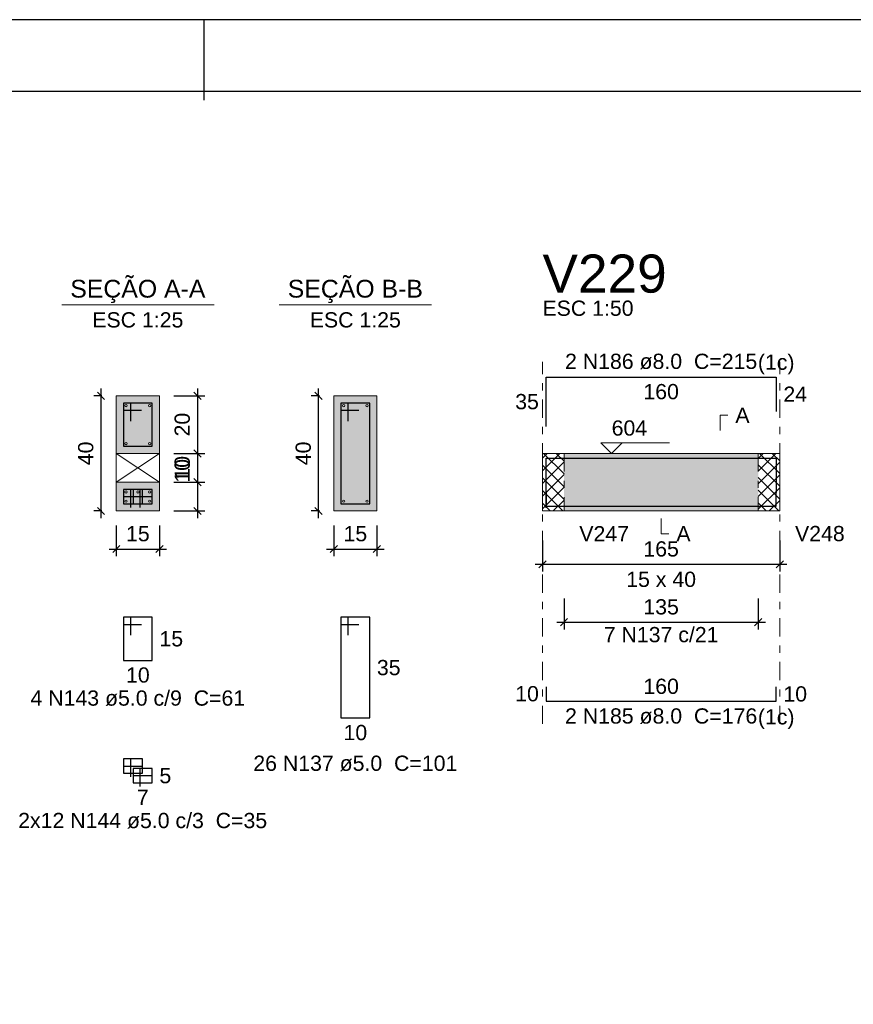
# Model space of a CAD drawing. Header units: millimetres. Extents: x 0 to 119, y 0 to 84.
# Tile 19 of 24: x 61 to 72, y 70 to 84. Entities that reach past the tile are written whole.
import ezdxf

# ---------------------------------------------------------------- set-up
doc = ezdxf.new("R2010")
doc.units = ezdxf.units.MM
doc.header["$MEASUREMENT"] = 0
doc.linetypes.add('DASHDOT', pattern=[2.54, 1.27, -0.635, 0, -0.635])
doc.linetypes.add('NULL', pattern=[0])
doc.layers.get('0').update_dxf_attribs({"lineweight": 18})
for name, color, linetype, lineweight in [('Descrição da armadura', 7, 'Continuous', 0), ('DT-Barras na forma', 2, 'Continuous', 30), ('DT-Barras no corte', 5, 'Continuous', 5), ('DT-Barras rebatidas', 2, 'Continuous', 30), ('DT-Cotas', 9, 'Continuous', 5), ('DT-Forma', 5, 'Continuous', 5), ('DT-Hachura forma vigas', 254, 'Continuous', 5), ('DT-Hachura intersecção vigas', 9, 'Continuous', 5), ('DT-Hachura seção vigas', 254, 'Continuous', 5), ('DT-Pontilhado', 9, 'DASHDOT', 5), ('DT-Textos', 7, 'Continuous', 5), ('DT-Título', 3, 'Continuous', 20), ('Textos armaduras', 7, 'Continuous', 0)]:
    doc.layers.add(name, color=color, linetype=linetype, lineweight=lineweight)
doc.layers.add('SEDUC_MARF', color=1, linetype='Continuous')
doc.layers.add('SEDUC_MARGG', color=7, linetype='Continuous')
doc.styles.add('Arial', font='txt')
doc.dimstyles.new('UM_25.000000', dxfattribs={"dimtxt": 0.18, "dimasz": 0.1, "dimexe": 0.1, "dimexo": 0.2, "dimgap": 0, "dimtad": 1, "dimtih": 1, "dimtoh": 1, "dimdec": 1, "dimlfac": 25, "dimzin": 0, "dimdsep": 46, "dimtxsty": 'Standard', "dimcen": 0.09, "dimdle": 0.1, "dimadec": 1, "dimazin": 2, "dimtfac": 1, "dimtdec": 4, "dimtofl": 0, "dimtmove": 0, "dimatfit": 3, "dimfxl": 1, "dimtolj": 1, "dimarcsym": 0})
doc.dimstyles.new('UM_50.000000', dxfattribs={"dimtxt": 0.18, "dimasz": 0.1, "dimexe": 0.1, "dimexo": 0.2, "dimgap": 0, "dimtad": 1, "dimtih": 1, "dimtoh": 1, "dimdec": 1, "dimlfac": 50, "dimzin": 0, "dimdsep": 46, "dimtxsty": 'Standard', "dimcen": 0.09, "dimdle": 0.1, "dimadec": 1, "dimazin": 2, "dimtfac": 1, "dimtdec": 4, "dimtofl": 0, "dimtmove": 0, "dimatfit": 3, "dimfxl": 1, "dimtolj": 1, "dimarcsym": 0})

# ---------------------------------------------------------------- blocks, each defined once
blk = doc.blocks.new('_Oblique')
at = {"color": 0, "linetype": 'ByBlock', "lineweight": -2}
blk.add_line((-0.5, -0.5), (0.5, 0.5), dxfattribs=at)
blk = doc.blocks.new('*D215')
at = {"layer": 'Defpoints', "color": 0}
for p in [(61.97, 78.872), (62.182, 78.872), (62.182, 77.272)]:
    blk.add_point(p, dxfattribs=at)
at = {"layer": 'DT-Cotas', "color": 0, "lineweight": -2}
for p, q in [((61.97, 77.172), (61.97, 78.972)), ((61.982, 78.872), (61.87, 78.872)), ((61.982, 77.272), (61.87, 77.272))]:
    blk.add_line(p, q, dxfattribs=at)
at = {"layer": 'DT-Cotas', "color": 0, "lineweight": -2, "xscale": 0.1, "yscale": 0.1, "zscale": 0.1}
for p, rotation in [((61.97, 78.872), 90), ((61.97, 77.272), 270)]:
    blk.add_blockref('_Oblique', p, dxfattribs=dict(at, rotation=rotation))
at = {"layer": 'DT-Cotas', "color": 7, "insert": (61.758, 78.072), "char_height": 0.2118, "attachment_point": 5, "rotation": 90, "style": 'Arial'}
blk.add_mtext('\\A1;40', dxfattribs=at)
blk = doc.blocks.new('*D216')
at = {"layer": 'Defpoints', "color": 0}
for p in [(62.182, 77.272), (62.782, 77.272), (62.782, 76.743)]:
    blk.add_point(p, dxfattribs=at)
at = {"layer": 'DT-Cotas', "color": 0, "lineweight": -2}
for p, q in [((62.182, 77.072), (62.182, 76.643)), ((62.782, 77.072), (62.782, 76.643)), ((62.082, 76.743), (62.882, 76.743))]:
    blk.add_line(p, q, dxfattribs=at)
at = {"layer": 'DT-Cotas', "color": 0, "lineweight": -2, "xscale": 0.1, "yscale": 0.1, "zscale": 0.1, "rotation": 180}
blk.add_blockref('_Oblique', (62.182, 76.743), dxfattribs=at)
at = {"layer": 'DT-Cotas', "color": 0, "lineweight": -2, "xscale": 0.1, "yscale": 0.1, "zscale": 0.1}
blk.add_blockref('_Oblique', (62.782, 76.743), dxfattribs=at)
at = {"layer": 'DT-Cotas', "color": 7, "insert": (62.482, 76.955), "char_height": 0.2118, "attachment_point": 5, "rotation": 0.0057, "style": 'Arial'}
blk.add_mtext('\\A1;15', dxfattribs=at)
blk = doc.blocks.new('*D217')
at = {"layer": 'Defpoints', "color": 0}
for p in [(62.782, 78.872), (62.782, 78.072), (63.312, 78.072)]:
    blk.add_point(p, dxfattribs=at)
at = {"layer": 'DT-Cotas', "color": 0, "lineweight": -2}
for p, q in [((63.312, 78.972), (63.312, 77.972)), ((62.982, 78.872), (63.412, 78.872)), ((62.982, 78.072), (63.412, 78.072))]:
    blk.add_line(p, q, dxfattribs=at)
at = {"layer": 'DT-Cotas', "color": 0, "lineweight": -2, "xscale": 0.1, "yscale": 0.1, "zscale": 0.1}
for p, rotation in [((63.312, 78.872), 90), ((63.312, 78.072), 270)]:
    blk.add_blockref('_Oblique', p, dxfattribs=dict(at, rotation=rotation))
at = {"layer": 'DT-Cotas', "color": 7, "insert": (63.1, 78.472), "char_height": 0.2118, "attachment_point": 5, "rotation": 90, "style": 'Arial'}
blk.add_mtext('\\A1;20', dxfattribs=at)
blk = doc.blocks.new('*D218')
at = {"layer": 'Defpoints', "color": 0}
for p in [(62.782, 78.072), (62.782, 77.672), (63.312, 77.672)]:
    blk.add_point(p, dxfattribs=at)
at = {"layer": 'DT-Cotas', "color": 0, "lineweight": -2}
for p, q in [((63.312, 78.172), (63.312, 77.572)), ((62.982, 78.072), (63.412, 78.072)), ((62.982, 77.672), (63.412, 77.672))]:
    blk.add_line(p, q, dxfattribs=at)
at = {"layer": 'DT-Cotas', "color": 0, "lineweight": -2, "xscale": 0.1, "yscale": 0.1, "zscale": 0.1}
for p, rotation in [((63.312, 78.072), 90), ((63.312, 77.672), 270)]:
    blk.add_blockref('_Oblique', p, dxfattribs=dict(at, rotation=rotation))
at = {"layer": 'DT-Cotas', "color": 7, "insert": (63.1, 77.872), "char_height": 0.2118, "attachment_point": 5, "rotation": 90, "style": 'Arial'}
blk.add_mtext('\\A1;10', dxfattribs=at)
blk = doc.blocks.new('*D219')
at = {"layer": 'Defpoints', "color": 0}
for p in [(62.782, 77.672), (62.782, 77.272), (63.312, 77.272)]:
    blk.add_point(p, dxfattribs=at)
at = {"layer": 'DT-Cotas', "color": 0, "lineweight": -2}
for p, q in [((63.312, 77.772), (63.312, 77.172)), ((62.982, 77.672), (63.412, 77.672)), ((62.982, 77.272), (63.412, 77.272))]:
    blk.add_line(p, q, dxfattribs=at)
at = {"layer": 'DT-Cotas', "color": 0, "lineweight": -2, "xscale": 0.1, "yscale": 0.1, "zscale": 0.1}
for p, rotation in [((63.312, 77.672), 90), ((63.312, 77.272), 270)]:
    blk.add_blockref('_Oblique', p, dxfattribs=dict(at, rotation=rotation))
at = {"layer": 'DT-Cotas', "color": 7, "insert": (63.1, 77.83), "char_height": 0.2118, "attachment_point": 5, "rotation": 90, "style": 'Arial'}
blk.add_mtext('\\A1;10', dxfattribs=at)
blk = doc.blocks.new('*D220')
at = {"layer": 'Defpoints', "color": 0}
for p in [(64.994, 78.872), (65.206, 78.872), (65.206, 77.272)]:
    blk.add_point(p, dxfattribs=at)
at = {"layer": 'DT-Cotas', "color": 0, "lineweight": -2}
for p, q in [((64.994, 77.172), (64.994, 78.972)), ((65.006, 78.872), (64.894, 78.872)), ((65.006, 77.272), (64.894, 77.272))]:
    blk.add_line(p, q, dxfattribs=at)
at = {"layer": 'DT-Cotas', "color": 0, "lineweight": -2, "xscale": 0.1, "yscale": 0.1, "zscale": 0.1}
for p, rotation in [((64.994, 78.872), 90), ((64.994, 77.272), 270)]:
    blk.add_blockref('_Oblique', p, dxfattribs=dict(at, rotation=rotation))
at = {"layer": 'DT-Cotas', "color": 7, "insert": (64.783, 78.072), "char_height": 0.2118, "attachment_point": 5, "rotation": 90, "style": 'Arial'}
blk.add_mtext('\\A1;40', dxfattribs=at)
blk = doc.blocks.new('*D221')
at = {"layer": 'Defpoints', "color": 0}
for p in [(65.206, 77.272), (65.806, 77.272), (65.806, 76.743)]:
    blk.add_point(p, dxfattribs=at)
at = {"layer": 'DT-Cotas', "color": 0, "lineweight": -2}
for p, q in [((65.206, 77.072), (65.206, 76.643)), ((65.806, 77.072), (65.806, 76.643)), ((65.106, 76.743), (65.906, 76.743))]:
    blk.add_line(p, q, dxfattribs=at)
at = {"layer": 'DT-Cotas', "color": 0, "lineweight": -2, "xscale": 0.1, "yscale": 0.1, "zscale": 0.1, "rotation": 180}
blk.add_blockref('_Oblique', (65.206, 76.743), dxfattribs=at)
at = {"layer": 'DT-Cotas', "color": 0, "lineweight": -2, "xscale": 0.1, "yscale": 0.1, "zscale": 0.1}
blk.add_blockref('_Oblique', (65.806, 76.743), dxfattribs=at)
at = {"layer": 'DT-Cotas', "color": 7, "insert": (65.506, 76.955), "char_height": 0.2118, "attachment_point": 5, "rotation": 0.0057, "style": 'Arial'}
blk.add_mtext('\\A1;15', dxfattribs=at)
blk = doc.blocks.new('*D227')
at = {"layer": 'Defpoints', "color": 0}
for p in [(68.108, 77.06), (71.408, 77.06), (71.408, 76.531)]:
    blk.add_point(p, dxfattribs=at)
at = {"layer": 'DT-Cotas', "color": 0, "lineweight": -2}
for p, q in [((68.108, 76.86), (68.108, 76.431)), ((71.408, 76.86), (71.408, 76.431)), ((68.008, 76.531), (71.508, 76.531))]:
    blk.add_line(p, q, dxfattribs=at)
at = {"layer": 'DT-Cotas', "color": 0, "lineweight": -2, "xscale": 0.1, "yscale": 0.1, "zscale": 0.1, "rotation": 180}
blk.add_blockref('_Oblique', (68.108, 76.531), dxfattribs=at)
at = {"layer": 'DT-Cotas', "color": 0, "lineweight": -2, "xscale": 0.1, "yscale": 0.1, "zscale": 0.1}
blk.add_blockref('_Oblique', (71.408, 76.531), dxfattribs=at)
at = {"layer": 'DT-Cotas', "color": 7, "insert": (69.758, 76.743), "char_height": 0.2118, "attachment_point": 5, "rotation": 0.0057, "style": 'Arial'}
blk.add_mtext('\\A1;165', dxfattribs=at)
blk = doc.blocks.new('*D230')
at = {"layer": 'Defpoints', "color": 0}
for p in [(68.408, 76.256), (71.108, 76.256), (71.108, 75.726)]:
    blk.add_point(p, dxfattribs=at)
at = {"layer": 'DT-Cotas', "color": 0, "lineweight": -2}
for p, q in [((68.408, 76.056), (68.408, 75.626)), ((71.108, 76.056), (71.108, 75.626)), ((68.308, 75.726), (71.208, 75.726))]:
    blk.add_line(p, q, dxfattribs=at)
at = {"layer": 'DT-Cotas', "color": 0, "lineweight": -2, "xscale": 0.1, "yscale": 0.1, "zscale": 0.1, "rotation": 180}
blk.add_blockref('_Oblique', (68.408, 75.726), dxfattribs=at)
at = {"layer": 'DT-Cotas', "color": 0, "lineweight": -2, "xscale": 0.1, "yscale": 0.1, "zscale": 0.1}
blk.add_blockref('_Oblique', (71.108, 75.726), dxfattribs=at)
at = {"layer": 'DT-Cotas', "color": 7, "insert": (69.758, 75.938), "char_height": 0.2118, "attachment_point": 5, "rotation": 0.0057, "style": 'Arial'}
blk.add_mtext('\\A1;135', dxfattribs=at)

msp = doc.modelspace()

# ---------------------------------------------------------------- hatches: boundary and pattern name
at = {"layer": 'DT-Hachura forma vigas', "linetype": 'Continuous'}
msp.add_hatch(color=254, dxfattribs=at).paths.add_polyline_path([(68.4082, 77.2723), (71.1082, 77.2723), (71.1082, 78.0723), (68.4082, 78.0723), (68.4082, 77.2723)])
at = {"layer": 'DT-Hachura intersecção vigas', "linetype": 'Continuous'}
h = msp.add_hatch(dxfattribs=at)
h.set_pattern_fill('ANSI37', color=9, style=0)
h.paths.add_polyline_path([(68.1082, 77.2723), (68.4082, 77.2723), (68.4082, 78.0723), (68.1082, 78.0723), (68.1082, 77.2723)])
h = msp.add_hatch(dxfattribs=at)
h.set_pattern_fill('ANSI37', color=9, style=0)
h.paths.add_polyline_path([(71.1082, 77.2723), (71.4082, 77.2723), (71.4082, 78.0723), (71.1082, 78.0723), (71.1082, 77.2723)])
at = {"layer": 'DT-Hachura seção vigas', "linetype": 'Continuous'}
h = msp.add_hatch(color=254, dxfattribs=at)
h.paths.add_polyline_path([(62.1821, 77.2723), (62.1821, 77.2723), (62.7821, 77.2723), (62.7821, 78.8723), (62.1821, 78.8723), (62.1821, 77.2723)])
h.paths.add_polyline_path([(62.7821, 78.0723), (62.1821, 78.0723), (62.1821, 77.6723), (62.7821, 77.6723), (62.7821, 78.0723)], flags=0)
msp.add_hatch(color=254, dxfattribs=at).paths.add_polyline_path([(65.2061, 77.2723), (65.2061, 77.2723), (65.8061, 77.2723), (65.8061, 78.8723), (65.2061, 78.8723), (65.2061, 77.2723)])

# ---------------------------------------------------------------- linework, layer by layer
at = {"layer": 'DT-Barras na forma'}
for p, q in [((65.4061, 78.7723), (65.3061, 78.7723)), ((65.3061, 78.7723), (65.3061, 77.3723)), ((65.7061, 78.7723), (65.3061, 78.7723)), ((65.3061, 78.7723), (65.3061, 78.6723)), ((65.4061, 78.5223), (65.4061, 78.7723)), ((65.7061, 77.3723), (65.7061, 78.7723)), ((65.3061, 78.6723), (65.5561, 78.6723)), ((65.3061, 77.3723), (65.7061, 77.3723))]:
    msp.add_line(p, q, dxfattribs=at)
for points in [[(62.3821, 78.5223), (62.3821, 78.7723), (62.2821, 78.7723), (62.2821, 78.1723), (62.6821, 78.1723), (62.6821, 78.7723), (62.2821, 78.7723), (62.2821, 78.6723), (62.5321, 78.6723)], [(68.1582, 77.3143), (68.1582, 78.0043), (71.3582, 78.0043), (71.3582, 77.5265)], [(62.3821, 77.3223), (62.3821, 77.5723), (62.2821, 77.5723), (62.2821, 77.3723), (62.5488, 77.3723), (62.5488, 77.5723), (62.2821, 77.5723), (62.2821, 77.4723), (62.5321, 77.4723)], [(62.5154, 77.3223), (62.5154, 77.5723), (62.4154, 77.5723), (62.4154, 77.3723), (62.6821, 77.3723), (62.6821, 77.5723), (62.4154, 77.5723), (62.4154, 77.4723), (62.6654, 77.4723)], [(68.1582, 77.5403), (68.1582, 77.3403), (71.3582, 77.3403), (71.3582, 77.5403)], [(62.3821, 73.5768), (62.3821, 73.8268), (62.2821, 73.8268), (62.2821, 73.6268), (62.5488, 73.6268), (62.5488, 73.8268), (62.2821, 73.8268), (62.2821, 73.7268), (62.5321, 73.7268)]]:
    msp.add_lwpolyline(points, dxfattribs=at)
at = {"layer": 'DT-Barras no corte'}
for centre in [(62.3181, 78.7363), (62.6461, 78.7363), (65.3421, 78.7363), (65.6701, 78.7363), (62.3181, 78.2083), (62.6461, 78.2083), (62.3181, 77.5363), (62.4821, 77.5363), (62.6461, 77.5363), (62.3181, 77.4083), (62.6461, 77.4083), (65.3421, 77.4083), (65.6701, 77.4083)]:
    msp.add_circle(centre, 0.016, dxfattribs=at)
at = {"layer": 'DT-Barras rebatidas'}
for points in [[(68.1582, 78.4439), (68.1582, 79.1339), (71.3582, 79.1339), (71.3582, 78.6561)], [(62.3821, 75.5456), (62.3821, 75.7956), (62.2821, 75.7956), (62.2821, 75.1956), (62.6821, 75.1956), (62.6821, 75.7956), (62.2821, 75.7956), (62.2821, 75.6956), (62.5321, 75.6956)], [(65.4061, 75.5456), (65.4061, 75.7956), (65.3061, 75.7956), (65.3061, 74.3956), (65.7061, 74.3956), (65.7061, 75.7956), (65.3061, 75.7956), (65.3061, 75.6956), (65.5561, 75.6956)], [(68.1582, 74.8292), (68.1582, 74.6292), (71.3582, 74.6292), (71.3582, 74.8292)], [(62.5154, 73.4435), (62.5154, 73.6935), (62.4154, 73.6935), (62.4154, 73.4935), (62.6821, 73.4935), (62.6821, 73.6935), (62.4154, 73.6935), (62.4154, 73.5935), (62.6654, 73.5935)]]:
    msp.add_lwpolyline(points, dxfattribs=at)
at = {"layer": 'DT-Forma'}
for p, q in [((62.7821, 78.8723), (62.1821, 78.8723)), ((62.1821, 78.8723), (62.1821, 77.2723)), ((62.7821, 77.2723), (62.7821, 78.8723)), ((65.8061, 78.8723), (65.2061, 78.8723)), ((65.2061, 78.8723), (65.2061, 77.2723)), ((65.8061, 77.2723), (65.8061, 78.8723)), ((62.1821, 78.0723), (62.7821, 78.0723)), ((62.1821, 78.0723), (62.7821, 77.6723)), ((62.1821, 77.6723), (62.7821, 78.0723)), ((68.1082, 78.0723), (68.4082, 78.0723)), ((68.4082, 78.0723), (71.1082, 78.0723)), ((71.1082, 78.0723), (71.4082, 78.0723)), ((62.1821, 77.6723), (62.7821, 77.6723)), ((62.1821, 77.2723), (62.7821, 77.2723)), ((65.2061, 77.2723), (65.8061, 77.2723)), ((68.1082, 77.2723), (68.4082, 77.2723)), ((68.4082, 77.2723), (71.1082, 77.2723)), ((71.1082, 77.2723), (71.4082, 77.2723))]:
    msp.add_line(p, q, dxfattribs=at)
at = {"layer": 'DT-Forma', "linetype": 'Continuous'}
for p, q in [((68.1082, 77.2723), (68.1082, 78.0723)), ((71.4082, 78.0723), (71.4082, 77.2723))]:
    msp.add_line(p, q, dxfattribs=at)
at = {"layer": 'DT-Pontilhado', "ltscale": 0.2}
for p, q in [((68.1082, 74.3115), (68.1082, 79.3457)), ((71.4082, 74.3115), (71.4082, 79.3457)), ((68.4082, 78.0723), (68.4082, 77.2723)), ((71.1082, 78.0723), (71.1082, 77.2723))]:
    msp.add_line(p, q, dxfattribs=at)
at = {"layer": 'DT-Textos'}
for p, q in [((61.4231, 80.1372), (63.5411, 80.1372)), ((64.4471, 80.1372), (66.5651, 80.1372))]:
    msp.add_line(p, q, dxfattribs=at)
for points in [[(70.5787, 78.39), (70.5787, 78.6018), (70.6846, 78.6018)], [(69.2182, 78.2205), (69.0699, 78.0723), (68.9216, 78.2205), (69.8747, 78.2205)], [(69.7582, 77.1664), (69.7582, 76.9546), (69.8641, 76.9546)]]:
    msp.add_lwpolyline(points, dxfattribs=at)
at = {"layer": 'SEDUC_MARF'}
msp.add_line((63.4015, 84.1), (63.4015, 82.9804), dxfattribs=at)
msp.add_lwpolyline([(118.9, 84.1), (0, 84.1), (0, 0), (118.9, 0)], close=True, dxfattribs=at)
at = {"layer": 'SEDUC_MARGG'}
msp.add_lwpolyline([(2.5, 1), (117.9, 1), (117.9, 83.1), (2.5, 83.1), (2.5, 1)], dxfattribs=at)

# ---------------------------------------------------------------- texts
at = {"layer": 'Descrição da armadura', "linetype": 'NULL', "char_height": 0.2118, "attachment_point": 8, "line_spacing_factor": 0.9, "style": 'Arial'}
for s, insert, width in [('2 N186 ø8.0  C=215', (69.7583, 79.2402), 5.239541), ('7 N137 c/21', (69.7582, 75.4444), 3.127695), ('4 N143 ø5.0 c/9  C=61', (62.4817, 74.5602), 5.851826), ('2 N185 ø8.0  C=176', (69.7583, 74.3112), 5.239541), ('26 N137 ø5.0  C=101', (65.5057, 73.6542), 5.562109), ('2x12 N144 ø5.0 c/3  C=35', (62.5487, 72.8582), 6.786963)]:
    msp.add_mtext(s, dxfattribs=dict(at, insert=insert, width=width))
at = {"layer": 'DT-Textos', "linetype": 'NULL', "line_spacing_factor": 0.798, "style": 'Arial'}
for s, insert, char_height, width, attachment_point in [('SEÇÃO A-A', (62.4817, 80.1613), 0.2471, 3.812061, 8), ('SEÇÃO B-B', (65.5057, 80.1613), 0.2471, 3.812061, 8), ('ESC 1:50', (68.1083, 79.9812), 0.2118, 2.482559, 7), ('ESC 1:25', (62.4817, 79.8192), 0.2118, 2.482559, 8), ('ESC 1:25', (65.5057, 79.8192), 0.2118, 2.482559, 8), ('(1c)', (71.1033, 79.1703), 0.2118, 0.998857, 7), ('A', (70.7903, 78.4962), 0.2118, 0.386855, 7), ('604', (69.0703, 78.3162), 0.2118, 0.967705, 7), ('V247', (68.6203, 76.8492), 0.2118, 1.354561, 7), ('A', (69.9703, 76.8492), 0.2118, 0.386855, 7), ('V248', (71.6203, 76.8492), 0.2118, 1.354561, 7), ('15 x 40', (69.7583, 76.2132), 0.2118, 1.902559, 8), ('(1c)', (71.1033, 74.2413), 0.2118, 0.998857, 7)]:
    msp.add_mtext(s, dxfattribs=dict(at, insert=insert, char_height=char_height, width=width, attachment_point=attachment_point))
at = {"layer": 'DT-Título', "linetype": 'NULL', "insert": (68.1083, 80.299), "char_height": 0.5295, "width": 3.456465, "attachment_point": 7, "line_spacing_factor": 0.798, "style": 'Arial'}
msp.add_mtext('V229', dxfattribs=at)
at = {"layer": 'Textos armaduras', "linetype": 'NULL', "char_height": 0.2118, "line_spacing_factor": 0.9, "style": 'Arial'}
for s, insert, width, attachment_point in [('35', (68.0582, 78.683), 1.045137, 9), ('160', (69.7582, 79.0366), 1.367705, 2), ('24', (71.4582, 79.0009), 1.045137, 1), ('15', (62.7821, 75.6015), 1.045137, 1), ('35', (65.8061, 75.2015), 1.045137, 1), ('10', (62.4821, 75.0983), 1.045137, 2), ('160', (69.7582, 74.7265), 1.367705, 8), ('10', (68.0582, 74.6233), 1.045137, 9), ('10', (71.4582, 74.8351), 1.045137, 1), ('10', (65.5061, 74.2983), 1.045137, 2), ('5', (62.7821, 73.6994), 0.722568, 1), ('7', (62.5488, 73.3962), 0.722568, 2)]:
    msp.add_mtext(s, dxfattribs=dict(at, insert=insert, width=width, attachment_point=attachment_point))

# ---------------------------------------------------------------- dimensions: what is measured, and where the dimension line sits
at = {"layer": 'DT-Cotas'}
for base, p1, p2, picture, middle in [((61.9703, 78.8723), (62.1821, 77.2723), (62.1821, 78.8723), '*D215', (61.7585, 78.0723)), ((63.3116, 78.0723), (62.7821, 78.8723), (62.7821, 78.0723), '*D217', (63.0998, 78.4723)), ((64.9943, 78.8723), (65.2061, 77.2723), (65.2061, 78.8723), '*D220', (64.7825, 78.0723)), ((63.3116, 77.6723), (62.7821, 78.0723), (62.7821, 77.6723), '*D218', (63.0998, 77.8723)), ((63.3116, 77.2723), (62.7821, 77.6723), (62.7821, 77.2723), '*D219', (63.0998, 77.8296))]:
    dim = msp.add_linear_dim(base=base, p1=p1, p2=p2, angle=90, dimstyle='UM_25.000000', override={"dimtxt": 0.2118, "dimasz": 0.1, "dimexe": 0.1, "dimexo": 0.2, "dimtad": 1, "dimtih": 0, "dimtoh": 0, "dimdec": 1, "dimlfac": 25, "dimzin": 8, "dimtxsty": 'Arial', "dimblk": 'Oblique', "dimblk1": 'Oblique', "dimblk2": 'Oblique', "dimsah": 1, "dimdle": 0.1, "dimse1": 0, "dimse2": 0, "dimclrt": 7, "dimadec": 1, "dimazin": 3, "dimtmove": 2, "dimldrblk": 'Oblique'}, dxfattribs=at)
    dim.commit()
    dim.dimension.update_dxf_attribs({"geometry": picture, "text_midpoint": middle, "dimtype": 160, "text_rotation": 90})
for base, p1, p2, dimstyle, override, picture, middle in [((62.7821, 76.7428), (62.1821, 77.2723), (62.7821, 77.2723), 'UM_25.000000', {"dimtxt": 0.2118, "dimasz": 0.1, "dimexe": 0.1, "dimexo": 0.2, "dimtad": 1, "dimtih": 0, "dimtoh": 0, "dimdec": 1, "dimlfac": 25, "dimzin": 8, "dimtxsty": 'Arial', "dimblk": 'Oblique', "dimblk1": 'Oblique', "dimblk2": 'Oblique', "dimsah": 1, "dimdle": 0.1, "dimse1": 0, "dimse2": 0, "dimclrt": 7, "dimadec": 1, "dimazin": 3, "dimtmove": 2, "dimldrblk": 'Oblique'}, '*D216', (62.4821, 76.9546)), ((65.8061, 76.7428), (65.2061, 77.2723), (65.8061, 77.2723), 'UM_25.000000', {"dimtxt": 0.2118, "dimasz": 0.1, "dimexe": 0.1, "dimexo": 0.2, "dimtad": 1, "dimtih": 0, "dimtoh": 0, "dimdec": 1, "dimlfac": 25, "dimzin": 8, "dimtxsty": 'Arial', "dimblk": 'Oblique', "dimblk1": 'Oblique', "dimblk2": 'Oblique', "dimsah": 1, "dimdle": 0.1, "dimse1": 0, "dimse2": 0, "dimclrt": 7, "dimadec": 1, "dimazin": 3, "dimtmove": 2, "dimldrblk": 'Oblique'}, '*D221', (65.5061, 76.9546)), ((71.4082, 76.531), (68.1082, 77.0605), (71.4082, 77.0605), 'UM_50.000000', {"dimtxt": 0.2118, "dimasz": 0.1, "dimexe": 0.1, "dimexo": 0.2, "dimtad": 1, "dimtih": 0, "dimtoh": 0, "dimdec": 1, "dimlfac": 50, "dimzin": 8, "dimtxsty": 'Arial', "dimblk": 'Oblique', "dimblk1": 'Oblique', "dimblk2": 'Oblique', "dimsah": 1, "dimdle": 0.1, "dimse1": 0, "dimse2": 0, "dimclrt": 7, "dimadec": 1, "dimazin": 3, "dimtmove": 2, "dimldrblk": 'Oblique'}, '*D227', (69.7582, 76.7428)), ((71.1082, 75.7261), (68.4082, 76.2556), (71.1082, 76.2556), 'UM_50.000000', {"dimtxt": 0.2118, "dimasz": 0.1, "dimexe": 0.1, "dimexo": 0.2, "dimtad": 1, "dimtih": 0, "dimtoh": 0, "dimdec": 1, "dimlfac": 50, "dimzin": 8, "dimtxsty": 'Arial', "dimblk": 'Oblique', "dimblk1": 'Oblique', "dimblk2": 'Oblique', "dimsah": 1, "dimdle": 0.1, "dimse1": 0, "dimse2": 0, "dimclrt": 7, "dimadec": 1, "dimazin": 3, "dimtmove": 2, "dimldrblk": 'Oblique'}, '*D230', (69.7582, 75.9379))]:
    dim = msp.add_linear_dim(base=base, p1=p1, p2=p2, dimstyle=dimstyle, override=override, dxfattribs=at)
    dim.commit()
    dim.dimension.update_dxf_attribs({"geometry": picture, "text_midpoint": middle, "dimtype": 160, "text_rotation": 0.00573})

doc.saveas('drawing.dxf')
